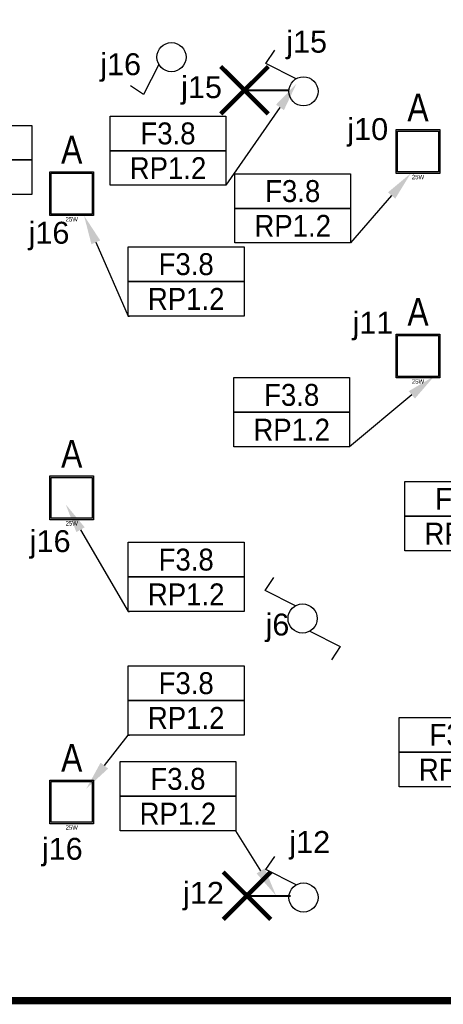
# Model space of a CAD drawing. Header units: millimetres. Extents: x 38270 to 48687, y 14738 to 20042.
# Tile 5 of 19: x 39896 to 40186, y 14738 to 15413. Entities that reach past the tile are written whole.
import ezdxf
from ezdxf import colors
from ezdxf.entities.mleader import LeaderData, LeaderLine
from ezdxf.enums import TextEntityAlignment as Align
from ezdxf.math import Vec2, Vec3

# ---------------------------------------------------------------- set-up
doc = ezdxf.new("R2010")
doc.units = ezdxf.units.MM
doc.linetypes.add('DASHED', pattern=[0.75, 0.5, -0.25])
for name, color, linetype in [('_IE_Adresy_Obwodów', 246, 'Continuous'), ('_IE_Oświetlenie podstawowe oprawy', 5, 'Continuous'), ('_IE_Strefy oddziaływania rozdzielnic elektrycznych', 240, 'Continuous'), ('_IE_Strefy sterowania ośw', 242, 'Continuous'), ('_IE_Strefy sterowania oświetleniem', 242, 'Continuous'), ('_IE_Łączniki_ośw_IP20', 5, 'Continuous')]:
    doc.layers.add(name, color=color, linetype=linetype)
doc.layers.add('_IE_punkty oświetleniowe', color=170, linetype='Continuous', lineweight=40)
doc.styles.add('ARIAL', font='arial.ttf')
doc.styles.add('ML-LENA', font='ARIALN.TTF')
doc.styles.get("Standard").update_dxf_attribs({"font": 'ARIAL.TTF'})

# ---------------------------------------------------------------- blocks, each defined once
blk = doc.blocks.new('*U5024')
at = {"layer": '_IE_Łączniki_ośw_IP20', "color": 170, "ltscale": 3}
for p, q in [((1387.42, 1548.64), (1393.41, 1557.63)), ((1408.12, 1538.17), (1387.42, 1548.64))]:
    blk.add_line(p, q, dxfattribs=at)
blk.add_circle((1413.07, 1529.5), 9.98, dxfattribs=at)
at = {"layer": '_IE_Strefy sterowania ośw', "style": 'ARIAL', "flags": 12}
blk.add_attdef('STREFAOŚW', text='', height=17, dxfattribs=at).set_placement((1503.25, 1537.3), align=Align.MIDDLE)
blk = doc.blocks.new('*U5019')
at = {"layer": '_IE_Łączniki_ośw_IP20', "color": 170, "ltscale": 3}
for p, q in [((1404.4, 1524.55), (1393.93, 1503.86)), ((1393.93, 1503.86), (1384.94, 1509.84))]:
    blk.add_line(p, q, dxfattribs=at)
blk.add_circle((1413.07, 1529.5), 9.98, dxfattribs=at)
at = {"layer": '_IE_Strefy sterowania ośw', "style": 'ARIAL', "flags": 12}
blk.add_attdef('STREFAOŚW', text='', height=17, dxfattribs=at).set_placement((1503.25, 1537.3), align=Align.MIDDLE)
blk = doc.blocks.new('*U5031')
at = {"layer": '_IE_Łączniki_ośw_IP20', "color": 170, "ltscale": 3}
for p, q in [((1387.42, 1548.64), (1393.41, 1557.63)), ((1408.12, 1538.17), (1387.42, 1548.64)), ((1418.06, 1520.74), (1438.76, 1510.27)), ((1438.76, 1510.27), (1432.77, 1501.28))]:
    blk.add_line(p, q, dxfattribs=at)
blk.add_circle((1413.07, 1529.5), 9.98, dxfattribs=at)
at = {"layer": '_IE_Strefy sterowania ośw', "style": 'ARIAL', "flags": 12}
blk.add_attdef('STREFAOŚW', text='', height=17, dxfattribs=at).set_placement((1503.25, 1537.3), align=Align.MIDDLE)
blk = doc.blocks.new('*U5042')
at = {"layer": '_IE_punkty oświetleniowe', "ltscale": 2}
blk.add_line((0, 0), (29.89, 0), dxfattribs=at)
at = {"layer": '_IE_punkty oświetleniowe', "ltscale": 2, "const_width": 3}
for points in [[(16.25, -16.25), (-16.25, 16.25)], [(16.25, 16.25), (-16.25, -16.25)]]:
    blk.add_lwpolyline(points, dxfattribs=at)
blk = doc.blocks.new('F8R3B6Q8J0')
h = blk.add_hatch(color=0)
h.dxf.hatch_style = 1
h.paths.add_polyline_path([(-0.15, -0.15), (-0.15, 0.15), (0.15, 0.15), (0.15, -0.15)])
h.paths.add_polyline_path([(-0.14, -0.14), (-0.14, 0.14), (0.14, 0.14), (0.14, -0.14)], flags=16)
at = {"color": 0}
for p, q in [((-0.15, -0.15, 0.055), (-0.15, 0.15)), ((-0.15, 0.15), (0.15, 0.15, 0.055)), ((-0.14, -0.14), (-0.14, 0.14)), ((-0.14, 0.14), (0.14, 0.14)), ((0.14, 0.14), (0.14, -0.14)), ((0.15, 0.15, 0.055), (0.15, -0.15)), ((0.15, -0.15), (-0.15, -0.15, 0.055)), ((0.14, -0.14), (-0.14, -0.14))]:
    blk.add_line(p, q, dxfattribs=at)
at = {"color": 0, "style": 'ML-LENA'}
blk.add_attdef('SYMBOL', text='', height=0.19, dxfattribs=at).set_placement((0, 0.15, 244.664), align=Align.BOTTOM_CENTER)
blk.add_attdef('Atr3', text='', height=0.16, dxfattribs=at).set_placement((-0.175, 0, -3.3718), align=Align.MIDDLE_RIGHT)
blk.add_attdef('Atr1', text='', height=0.16, dxfattribs=at).set_placement((0.1742, 0, -3.3993), align=Align.MIDDLE_LEFT)
for tag, height, p in [('Atr2', 0.16, (0, -0.197, -3.3993)), ('MOC', 0.03, (0, -0.16))]:
    blk.add_attdef(tag, text='', height=height, dxfattribs=at).set_placement(p, align=Align.TOP_CENTER)
blk = doc.blocks.new('*U36786')
at = {"layer": '_IE_Adresy_Obwodów', "color": 7}
for points in [[(-792.5, 474.4), (0, 474.4), (0, 237.2), (-792.5, 237.2)], [(-792.5, 237.2), (0, 237.2), (0, 0), (-792.5, 0)]]:
    blk.add_lwpolyline(points, close=True, dxfattribs=at)
at = {"layer": '_IE_Adresy_Obwodów', "width": 0.9, "flags": 12}
for tag, p in [('ADRES', (-396.2, 355.8)), ('ROZDZ', (-396.2, 118.6))]:
    blk.add_attdef(tag, text='', height=150, dxfattribs=at).set_placement(p, align=Align.MIDDLE)
ml = blk.add_multileader_mtext('Standard')
ml.set_content(' ')
ml.set_leader_properties()
ml.build(insert=Vec2(0, 0))
ml.multileader.update_dxf_attribs({"arrow_head_size": 200})
ctx = ml.context
ctx.base_point, ctx.arrow_head_size, ctx.plane_origin = Vec3(-13.6, 0), 200, Vec3(553.5, 71.8)
ctx.text_align_type = 2
notes = []
notes.append((ctx, [(0, (1, 1, 0), (0, 0), (-1, 0), 8, [(0, [(416.1, -275.1), (0, 0)], 0, [])])]))
ctx.mtext.insert, ctx.mtext.alignment, ctx.mtext.flow_direction = Vec3(-10, 2), 3, 5
for ctx, leaders in notes:
    for number, flags, end, landing, length, lines in leaders:
        leader = LeaderData()
        leader.index, (leader.has_last_leader_line, leader.has_dogleg_vector, leader.attachment_direction) = number, flags
        leader.last_leader_point, leader.dogleg_vector, leader.dogleg_length = Vec3(end), Vec3(landing), length
        for number, points, colour, breaks in lines:
            line = LeaderLine()
            line.index, line.vertices, line.color, line.breaks = number, Vec3.list(points), colors.encode_raw_color(colour), breaks
            leader.lines.append(line)
        ctx.leaders.append(leader)
blk = doc.blocks.new('*U36788')
at = {"layer": '_IE_Adresy_Obwodów', "color": 7}
for points in [[(-792.5, 474.4), (0, 474.4), (0, 237.2), (-792.5, 237.2)], [(-792.5, 237.2), (0, 237.2), (0, 0), (-792.5, 0)]]:
    blk.add_lwpolyline(points, close=True, dxfattribs=at)
at = {"layer": '_IE_Adresy_Obwodów', "width": 0.9, "flags": 12}
for tag, p in [('ADRES', (-396.2, 355.8)), ('ROZDZ', (-396.2, 118.6))]:
    blk.add_attdef(tag, text='', height=150, dxfattribs=at).set_placement(p, align=Align.MIDDLE)
ml = blk.add_multileader_mtext('Standard')
ml.set_content(' ')
ml.set_leader_properties()
ml.build(insert=Vec2(0, 0))
ml.multileader.update_dxf_attribs({"arrow_head_size": 200})
ctx = ml.context
ctx.base_point, ctx.arrow_head_size, ctx.plane_origin = Vec3(-13.6, 0), 200, Vec3(553.5, 71.8)
ctx.text_align_type = 2
notes = []
notes.append((ctx, [(0, (1, 1, 0), (0, 0), (-1, 0), 8, [(0, [(377.8, -152), (0, 0)], 0, [])])]))
ctx.mtext.insert, ctx.mtext.alignment, ctx.mtext.flow_direction = Vec3(-10, 2), 3, 5
for ctx, leaders in notes:
    for number, flags, end, landing, length, lines in leaders:
        leader = LeaderData()
        leader.index, (leader.has_last_leader_line, leader.has_dogleg_vector, leader.attachment_direction) = number, flags
        leader.last_leader_point, leader.dogleg_vector, leader.dogleg_length = Vec3(end), Vec3(landing), length
        for number, points, colour, breaks in lines:
            line = LeaderLine()
            line.index, line.vertices, line.color, line.breaks = number, Vec3.list(points), colors.encode_raw_color(colour), breaks
            leader.lines.append(line)
        ctx.leaders.append(leader)
blk = doc.blocks.new('*U36915')
at = {"layer": '_IE_Adresy_Obwodów', "color": 7}
for points in [[(-792.5, 474.4), (0, 474.4), (0, 237.2), (-792.5, 237.2)], [(-792.5, 237.2), (0, 237.2), (0, 0), (-792.5, 0)]]:
    blk.add_lwpolyline(points, close=True, dxfattribs=at)
at = {"layer": '_IE_Adresy_Obwodów', "width": 0.9, "flags": 12}
for tag, p in [('ADRES', (-396.2, 355.8)), ('ROZDZ', (-396.2, 118.6))]:
    blk.add_attdef(tag, text='', height=150, dxfattribs=at).set_placement(p, align=Align.MIDDLE)
ml = blk.add_multileader_mtext('Standard')
ml.set_content(' ')
ml.set_leader_properties()
ml.build(insert=Vec2(0, 0))
ml.multileader.update_dxf_attribs({"arrow_head_size": 200})
ctx = ml.context
ctx.base_point, ctx.arrow_head_size, ctx.plane_origin = Vec3(-13.6, 0), 200, Vec3(553.5, 71.8)
ctx.text_align_type = 2
notes = []
notes.append((ctx, [(0, (1, 1, 0), (0, 0), (-1, 0), 8, [(0, [(579.8, 484.2), (0, 0)], 0, [])])]))
ctx.mtext.insert, ctx.mtext.alignment, ctx.mtext.flow_direction = Vec3(-10, 2), 3, 5
for ctx, leaders in notes:
    for number, flags, end, landing, length, lines in leaders:
        leader = LeaderData()
        leader.index, (leader.has_last_leader_line, leader.has_dogleg_vector, leader.attachment_direction) = number, flags
        leader.last_leader_point, leader.dogleg_vector, leader.dogleg_length = Vec3(end), Vec3(landing), length
        for number, points, colour, breaks in lines:
            line = LeaderLine()
            line.index, line.vertices, line.color, line.breaks = number, Vec3.list(points), colors.encode_raw_color(colour), breaks
            leader.lines.append(line)
        ctx.leaders.append(leader)
blk = doc.blocks.new('*U36790')
at = {"layer": '_IE_Adresy_Obwodów', "color": 7}
for points in [[(-792.5, 474.4), (0, 474.4), (0, 237.2), (-792.5, 237.2)], [(-792.5, 237.2), (0, 237.2), (0, 0), (-792.5, 0)]]:
    blk.add_lwpolyline(points, close=True, dxfattribs=at)
at = {"layer": '_IE_Adresy_Obwodów', "width": 0.9, "flags": 12}
for tag, p in [('ADRES', (-396.2, 355.8)), ('ROZDZ', (-396.2, 118.6))]:
    blk.add_attdef(tag, text='', height=150, dxfattribs=at).set_placement(p, align=Align.MIDDLE)
ml = blk.add_multileader_mtext('Standard')
ml.set_content(' ')
ml.set_leader_properties()
ml.build(insert=Vec2(0, 0))
ml.multileader.update_dxf_attribs({"arrow_head_size": 200})
ctx = ml.context
ctx.base_point, ctx.arrow_head_size, ctx.plane_origin = Vec3(-13.6, 0), 200, Vec3(553.5, 71.8)
ctx.text_align_type = 2
notes = []
notes.append((ctx, [(0, (1, 1, 0), (0, 0), (-1, 0), 8, [(0, [(484.1, 698.2), (0, 0)], 0, [])])]))
ctx.mtext.insert, ctx.mtext.alignment, ctx.mtext.flow_direction = Vec3(-10, 2), 3, 5
for ctx, leaders in notes:
    for number, flags, end, landing, length, lines in leaders:
        leader = LeaderData()
        leader.index, (leader.has_last_leader_line, leader.has_dogleg_vector, leader.attachment_direction) = number, flags
        leader.last_leader_point, leader.dogleg_vector, leader.dogleg_length = Vec3(end), Vec3(landing), length
        for number, points, colour, breaks in lines:
            line = LeaderLine()
            line.index, line.vertices, line.color, line.breaks = number, Vec3.list(points), colors.encode_raw_color(colour), breaks
            leader.lines.append(line)
        ctx.leaders.append(leader)
blk = doc.blocks.new('*U42517')
at = {"layer": '_IE_Adresy_Obwodów', "color": 7}
for points in [[(-792.5, 474.4), (0, 474.4), (0, 237.2), (-792.5, 237.2)], [(-792.5, 237.2), (0, 237.2), (0, 0), (-792.5, 0)]]:
    blk.add_lwpolyline(points, close=True, dxfattribs=at)
at = {"layer": '_IE_Adresy_Obwodów', "width": 0.9, "flags": 12}
for tag, p in [('ADRES', (-396.2, 355.8)), ('ROZDZ', (-396.2, 118.6))]:
    blk.add_attdef(tag, text='', height=150, dxfattribs=at).set_placement(p, align=Align.MIDDLE)
ml = blk.add_multileader_mtext('Standard')
ml.set_content(' ')
ml.set_leader_properties()
ml.build(insert=Vec2(0, 0))
ml.multileader.update_dxf_attribs({"arrow_head_size": 200})
ctx = ml.context
ctx.base_point, ctx.arrow_head_size, ctx.plane_origin = Vec3(-13.6, 0), 200, Vec3(553.5, 71.8)
ctx.text_align_type = 2
notes = []
notes.append((ctx, [(0, (1, 1, 0), (0, 0), (-1, 0), 8, [(0, [(411.5, 476.8), (0, 0)], 0, [])])]))
ctx.mtext.insert, ctx.mtext.alignment, ctx.mtext.flow_direction = Vec3(-10, 2), 3, 5
for ctx, leaders in notes:
    for number, flags, end, landing, length, lines in leaders:
        leader = LeaderData()
        leader.index, (leader.has_last_leader_line, leader.has_dogleg_vector, leader.attachment_direction) = number, flags
        leader.last_leader_point, leader.dogleg_vector, leader.dogleg_length = Vec3(end), Vec3(landing), length
        for number, points, colour, breaks in lines:
            line = LeaderLine()
            line.index, line.vertices, line.color, line.breaks = number, Vec3.list(points), colors.encode_raw_color(colour), breaks
            leader.lines.append(line)
        ctx.leaders.append(leader)
blk = doc.blocks.new('*U42533')
at = {"layer": '_IE_Adresy_Obwodów', "color": 7}
for points in [[(-792.5, 474.4), (0, 474.4), (0, 237.2), (-792.5, 237.2)], [(-792.5, 237.2), (0, 237.2), (0, 0), (-792.5, 0)]]:
    blk.add_lwpolyline(points, close=True, dxfattribs=at)
at = {"layer": '_IE_Adresy_Obwodów', "width": 0.9, "flags": 12}
for tag, p in [('ADRES', (-396.2, 355.8)), ('ROZDZ', (-396.2, 118.6))]:
    blk.add_attdef(tag, text='', height=150, dxfattribs=at).set_placement(p, align=Align.MIDDLE)
ml = blk.add_multileader_mtext('Standard')
ml.set_content(' ')
ml.set_leader_properties()
ml.build(insert=Vec2(0, 0))
ml.multileader.update_dxf_attribs({"arrow_head_size": 200})
ctx = ml.context
ctx.base_point, ctx.arrow_head_size, ctx.plane_origin = Vec3(-784.5, 0), 200, Vec3(-1345.9, 71.8)
notes = []
notes.append((ctx, [(0, (1, 1, 0), (-792.5, 0), (1, 0), 8, [(0, [(-1095.2, 688.3), (-792.5, 0)], 0, [])])]))
ctx.mtext.insert, ctx.mtext.flow_direction = Vec3(-782.5, 2), 5
for ctx, leaders in notes:
    for number, flags, end, landing, length, lines in leaders:
        leader = LeaderData()
        leader.index, (leader.has_last_leader_line, leader.has_dogleg_vector, leader.attachment_direction) = number, flags
        leader.last_leader_point, leader.dogleg_vector, leader.dogleg_length = Vec3(end), Vec3(landing), length
        for number, points, colour, breaks in lines:
            line = LeaderLine()
            line.index, line.vertices, line.color, line.breaks = number, Vec3.list(points), colors.encode_raw_color(colour), breaks
            leader.lines.append(line)
        ctx.leaders.append(leader)
blk = doc.blocks.new('*U36799')
at = {"layer": '_IE_Adresy_Obwodów', "color": 7}
for points in [[(-792.5, 474.4), (0, 474.4), (0, 237.2), (-792.5, 237.2)], [(-792.5, 237.2), (0, 237.2), (0, 0), (-792.5, 0)]]:
    blk.add_lwpolyline(points, close=True, dxfattribs=at)
at = {"layer": '_IE_Adresy_Obwodów', "width": 0.9, "flags": 12}
for tag, p in [('ADRES', (-396.2, 355.8)), ('ROZDZ', (-396.2, 118.6))]:
    blk.add_attdef(tag, text='', height=150, dxfattribs=at).set_placement(p, align=Align.MIDDLE)
ml = blk.add_multileader_mtext('Standard')
ml.set_content(' ')
ml.set_leader_properties()
ml.build(insert=Vec2(0, 0))
ml.multileader.update_dxf_attribs({"arrow_head_size": 200})
ctx = ml.context
ctx.base_point, ctx.arrow_head_size, ctx.plane_origin = Vec3(-784.5, 0), 200, Vec3(-1345.9, 71.8)
notes = []
notes.append((ctx, [(0, (1, 1, 0), (-792.5, 0), (1, 0), 8, [(0, [(-1220.2, 733.5), (-792.5, 0)], 0, [])])]))
ctx.mtext.insert, ctx.mtext.flow_direction = Vec3(-782.5, 2), 5
for ctx, leaders in notes:
    for number, flags, end, landing, length, lines in leaders:
        leader = LeaderData()
        leader.index, (leader.has_last_leader_line, leader.has_dogleg_vector, leader.attachment_direction) = number, flags
        leader.last_leader_point, leader.dogleg_vector, leader.dogleg_length = Vec3(end), Vec3(landing), length
        for number, points, colour, breaks in lines:
            line = LeaderLine()
            line.index, line.vertices, line.color, line.breaks = number, Vec3.list(points), colors.encode_raw_color(colour), breaks
            leader.lines.append(line)
        ctx.leaders.append(leader)
blk = doc.blocks.new('*U36801')
at = {"layer": '_IE_Adresy_Obwodów', "color": 7}
for points in [[(-792.5, 474.4), (0, 474.4), (0, 237.2), (-792.5, 237.2)], [(-792.5, 237.2), (0, 237.2), (0, 0), (-792.5, 0)]]:
    blk.add_lwpolyline(points, close=True, dxfattribs=at)
at = {"layer": '_IE_Adresy_Obwodów', "width": 0.9, "flags": 12}
for tag, p in [('ADRES', (-396.2, 355.8)), ('ROZDZ', (-396.2, 118.6))]:
    blk.add_attdef(tag, text='', height=150, dxfattribs=at).set_placement(p, align=Align.MIDDLE)
ml = blk.add_multileader_mtext('Standard')
ml.set_content(' ')
ml.set_leader_properties()
ml.build(insert=Vec2(0, 0))
ml.multileader.update_dxf_attribs({"arrow_head_size": 200})
ctx = ml.context
ctx.base_point, ctx.arrow_head_size, ctx.plane_origin = Vec3(-784.5, 0), 200, Vec3(-1345.9, 71.8)
notes = []
notes.append((ctx, [(0, (1, 1, 0), (-792.5, 0), (1, 0), 8, [(0, [(-1079.1, -366.8), (-792.5, 0)], 0, [])])]))
ctx.mtext.insert, ctx.mtext.flow_direction = Vec3(-782.5, 2), 5
for ctx, leaders in notes:
    for number, flags, end, landing, length, lines in leaders:
        leader = LeaderData()
        leader.index, (leader.has_last_leader_line, leader.has_dogleg_vector, leader.attachment_direction) = number, flags
        leader.last_leader_point, leader.dogleg_vector, leader.dogleg_length = Vec3(end), Vec3(landing), length
        for number, points, colour, breaks in lines:
            line = LeaderLine()
            line.index, line.vertices, line.color, line.breaks = number, Vec3.list(points), colors.encode_raw_color(colour), breaks
            leader.lines.append(line)
        ctx.leaders.append(leader)
blk = doc.blocks.new('*U42531')
at = {"layer": '_IE_Adresy_Obwodów', "color": 7}
for points in [[(-792.5, 474.4), (0, 474.4), (0, 237.2), (-792.5, 237.2)], [(-792.5, 237.2), (0, 237.2), (0, 0), (-792.5, 0)]]:
    blk.add_lwpolyline(points, close=True, dxfattribs=at)
at = {"layer": '_IE_Adresy_Obwodów', "width": 0.9, "flags": 12}
for tag, p in [('ADRES', (-396.2, 355.8)), ('ROZDZ', (-396.2, 118.6))]:
    blk.add_attdef(tag, text='', height=150, dxfattribs=at).set_placement(p, align=Align.MIDDLE)
ml = blk.add_multileader_mtext('Standard')
ml.set_content(' ')
ml.set_leader_properties()
ml.build(insert=Vec2(0, 0))
ml.multileader.update_dxf_attribs({"arrow_head_size": 200})
ctx = ml.context
ctx.base_point, ctx.arrow_head_size, ctx.plane_origin = Vec3(-784.5, 0), 200, Vec3(-1345.9, 71.8)
notes = []
notes.append((ctx, [(0, (1, 1, 0), (-792.5, 0), (1, 0), 8, [(0, [(-1123.9, 706), (-792.5, 0)], 0, [])])]))
ctx.mtext.insert, ctx.mtext.flow_direction = Vec3(-782.5, 2), 5
for ctx, leaders in notes:
    for number, flags, end, landing, length, lines in leaders:
        leader = LeaderData()
        leader.index, (leader.has_last_leader_line, leader.has_dogleg_vector, leader.attachment_direction) = number, flags
        leader.last_leader_point, leader.dogleg_vector, leader.dogleg_length = Vec3(end), Vec3(landing), length
        for number, points, colour, breaks in lines:
            line = LeaderLine()
            line.index, line.vertices, line.color, line.breaks = number, Vec3.list(points), colors.encode_raw_color(colour), breaks
            leader.lines.append(line)
        ctx.leaders.append(leader)
blk = doc.blocks.new('*U36802')
at = {"layer": '_IE_Adresy_Obwodów', "color": 7}
for points in [[(-792.5, 474.4), (0, 474.4), (0, 237.2), (-792.5, 237.2)], [(-792.5, 237.2), (0, 237.2), (0, 0), (-792.5, 0)]]:
    blk.add_lwpolyline(points, close=True, dxfattribs=at)
at = {"layer": '_IE_Adresy_Obwodów', "width": 0.9, "flags": 12}
for tag, p in [('ADRES', (-396.2, 355.8)), ('ROZDZ', (-396.2, 118.6))]:
    blk.add_attdef(tag, text='', height=150, dxfattribs=at).set_placement(p, align=Align.MIDDLE)
ml = blk.add_multileader_mtext('Standard')
ml.set_content(' ')
ml.set_leader_properties()
ml.build(insert=Vec2(0, 0))
ml.multileader.update_dxf_attribs({"arrow_head_size": 200})
ctx = ml.context
ctx.base_point, ctx.arrow_head_size, ctx.plane_origin = Vec3(-13.6, 0), 200, Vec3(553.5, 71.8)
ctx.text_align_type = 2
notes = []
notes.append((ctx, [(0, (1, 1, 0), (0, 0), (-1, 0), 8, [(0, [(275.5, -444.7), (0, 0)], 0, [])])]))
ctx.mtext.insert, ctx.mtext.alignment, ctx.mtext.flow_direction = Vec3(-10, 2), 3, 5
for ctx, leaders in notes:
    for number, flags, end, landing, length, lines in leaders:
        leader = LeaderData()
        leader.index, (leader.has_last_leader_line, leader.has_dogleg_vector, leader.attachment_direction) = number, flags
        leader.last_leader_point, leader.dogleg_vector, leader.dogleg_length = Vec3(end), Vec3(landing), length
        for number, points, colour, breaks in lines:
            line = LeaderLine()
            line.index, line.vertices, line.color, line.breaks = number, Vec3.list(points), colors.encode_raw_color(colour), breaks
            leader.lines.append(line)
        ctx.leaders.append(leader)

msp = doc.modelspace()

# ---------------------------------------------------------------- linework, layer by layer
at = {"layer": '_IE_Strefy oddziaływania rozdzielnic elektrycznych', "linetype": 'DASHED', "ltscale": 10, "const_width": 5}
msp.add_lwpolyline([(38272.3, 16263.81), (44122.3, 16263.81), (44122.3, 14740.81), (38272.3, 14740.81)], close=True, dxfattribs=at)

# ---------------------------------------------------------------- block references
at = {"layer": '_IE_Adresy_Obwodów', "xscale": 0.1, "yscale": 0.1, "zscale": 0.1}
for name, p in [('*U36790', (40036.81, 15299.39)), ('*U42531', (39903.96, 15293.04)), ('*U42517', (40122.15, 15259.89)), ('*U42533', (40049.25, 15209.82)), ('*U36915', (40121.45, 15120.24)), ('*U36788', (40238.53, 15049.01)), ('*U36799', (40049.25, 15007.4)), ('*U36801', (40049.25, 14922.76)), ('*U36786', (40234.69, 14887.32, 252.75)), ('*U36802', (40043.61, 14857.17))]:
    msp.add_blockref(name, p, dxfattribs=at).add_auto_attribs({'ADRES': 'F3.8', 'ROZDZ': 'RP1.2'})
at = {"layer": '_IE_Oświetlenie podstawowe oprawy', "xscale": 100, "yscale": 100, "zscale": 100}
for p in [(40168.3, 15322.57, 250), (39931.3, 15293.64, 250), (40168.3, 15182.5, 250), (39931.3, 15085.31, 250), (39931.3, 14876.98, 250)]:
    msp.add_blockref('F8R3B6Q8J0', p, dxfattribs=at).add_auto_attribs({'SYMBOL': 'A', 'MOC': '25W'})
at = {"layer": '_IE_punkty oświetleniowe'}
for p in [(40049.55, 15364.53), (40051.24, 14812.69)]:
    msp.add_blockref('*U5042', p, dxfattribs=at)
at = {"layer": '_IE_Łączniki_ośw_IP20'}
for name, p in [('*U5019', (38586.48, 13857.73)), ('*U5024', (38676.84, 13834.27)), ('*U5031', (38676.24, 13473.12)), ('*U5024', (38676.84, 13282.01))]:
    msp.add_blockref(name, p, dxfattribs=at)

# ---------------------------------------------------------------- texts
at = {"layer": '_IE_Strefy sterowania oświetleniem', "char_height": 15, "attachment_point": 1, "style": 'ARIAL'}
for s, insert in [('j15', (40078.07, 15405.29)), ('j16', (39950.79, 15389.86)), ('j15', (40006.16, 15374.15)), ('j10', (40119.9, 15345.42)), ('j16', (39901.75, 15274.42)), ('j11', (40123.43, 15212.73)), ('j16', (39902.57, 15063.11)), ('j6', (40063.92, 15005.99)), ('j12', (40080.23, 14857)), ('j16', (39910.84, 14852.34)), ('j12', (40007.49, 14822.17))]:
    msp.add_mtext_dynamic_manual_height_columns(s, width=145.0252, gutter_width=12.5, heights=[0], dxfattribs=dict(at, insert=insert))

doc.saveas('drawing.dxf')
